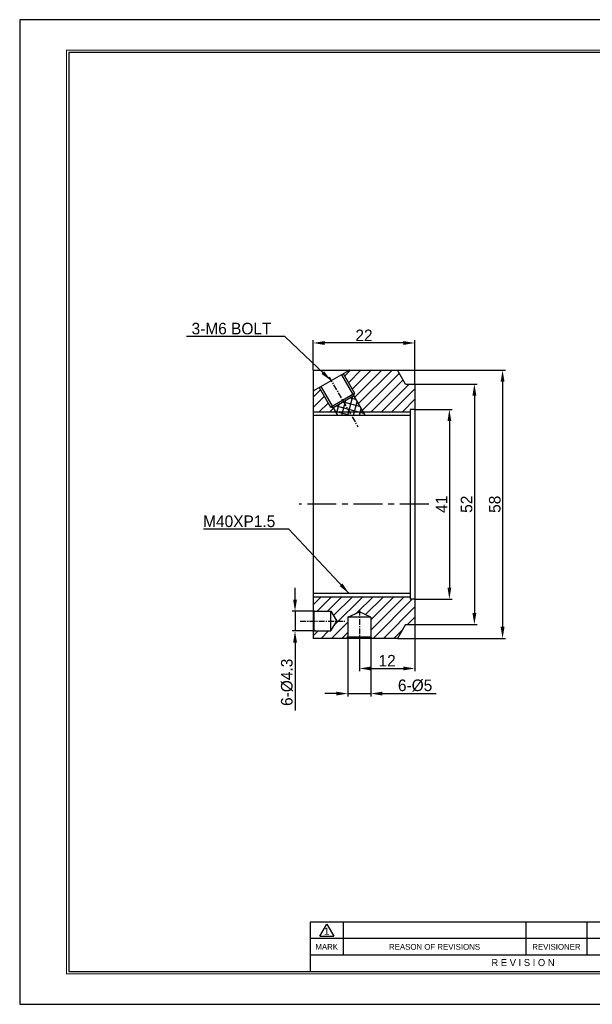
# Model space of a CAD drawing. Header units: millimetres. Extents: x -29 to 5648, y -387 to 3949.
# Tile 1 of 5: x 1049 to 1173, y 398 to 611. Entities that reach past the tile are written whole.
import ezdxf
from ezdxf.enums import TextEntityAlignment as Align

# ---------------------------------------------------------------- set-up
doc = ezdxf.new("R2010")
doc.units = ezdxf.units.MM
doc.linetypes.add('CENTER', pattern=[2, 1.25, -0.25, 0.25, -0.25])
doc.layers.get('0').update_dxf_attribs({"linetype": 'CONTINUOUS'})
doc.layers.get('Defpoints').update_dxf_attribs({"linetype": 'CONTINUOUS'})
for name, color, linetype in [('1', 1, 'CENTER'), ('5', 7, 'CONTINUOUS'), ('7', 7, 'CONTINUOUS')]:
    doc.layers.add(name, color=color, linetype=linetype)
doc.dimstyles.new('2.5', dxfattribs={"dimtxt": 2.5, "dimasz": 2.5, "dimexe": 0.6, "dimexo": 0, "dimgap": 0.4, "dimtad": 1, "dimdec": 3, "dimzin": 11, "dimdsep": 46, "dimtxsty": 'Standard', "dimcen": 0, "dimclrd": 5, "dimclre": 5, "dimclrt": 3, "dimadec": 0, "dimazin": 0, "dimtfac": 0.6, "dimtdec": 3, "dimtmove": 0, "dimatfit": 3, "dimfxl": 1.25, "dimtolj": 1, "dimtzin": 11, "dimarcsym": 0})

# ---------------------------------------------------------------- blocks, each defined once
blk = doc.blocks.new('란표제')
at = {"layer": '5', "ltscale": 0.5}
blk.add_line((80.6, 22.75), (80.6, 9.1), dxfattribs=at)
at = {"layer": '7', "color": 0}
for p, q in [((386.1, 273), (0, 273)), ((0, 273), (0, 0)), ((0, 0), (386.1, 0))]:
    blk.add_line(p, q, dxfattribs=at)
at = {"layer": '7'}
for p, q in [((208, 22.75), (80.6, 22.75)), ((83.2, 18.86), (85.15, 22.24)), ((85.15, 22.24), (87.1, 18.86)), ((89.7, 22.75), (89.7, 13.65)), ((140.4, 22.75), (140.4, 13.65)), ((157.3, 22.75), (157.3, 13.65)), ((191.1, 18.2), (80.6, 18.2)), ((83.2, 18.86), (87.1, 18.86)), ((191.1, 13.65), (80.6, 13.65))]:
    blk.add_line(p, q, dxfattribs=at)
at = {"layer": '7', "const_width": 0.325}
blk.add_lwpolyline([(377.65, 8.45), (377.65, 264.55), (13, 264.55), (13, 8.45)], close=True, dxfattribs=at)
at = {"layer": '7'}
blk.add_lwpolyline([(377, 9.1), (377, 263.9), (13.65, 263.9), (13.65, 9.1)], close=True, dxfattribs=at)
at = {"layer": '5', "ltscale": 0.5}
for tag, p, height in [('TITLE', (308.32, 31.73), 3.25), ('도번', (326.54, 20.34), 3.25), ('SCALE', (329.92, 12.42), 1.56), ('DATE', (360.13, 12.36), 1.56)]:
    blk.add_attdef(tag, p, '', height=height, dxfattribs=at)
at = {"layer": '7'}
for s, height, p in [('1', 1.95, (85.15, 20.29)), ('MARK', 1.625, (85.15, 15.93)), ('REASON OF REVISIONS', 1.625, (115.05, 15.93)), ('REVISIONER', 1.625, (148.85, 15.93)), ('R E V I S I O N', 1.95, (139.59, 11.57))]:
    blk.add_text(s, height=height, dxfattribs=at).set_placement(p, align=Align.MIDDLE_CENTER)
for tag, p in [('필렛', (233.03, 14.17)), ('모따기', (233.03, 10.79))]:
    blk.add_attdef(tag, text='', height=1.5, dxfattribs=at).set_placement(p, align=Align.MIDDLE_LEFT)
blk = doc.blocks.new('*D2215')
at = {"color": 5, "lineweight": -2, "ltscale": 5}
for p, q in [((1134.48, 526.79), (1142.55, 526.79)), ((1141.95, 524.29), (1141.95, 488.29)), ((1134.48, 485.79), (1142.55, 485.79))]:
    blk.add_line(p, q, dxfattribs=at)
at = {"color": 5}
for points in [[(1142.37, 524.29), (1141.54, 524.29), (1141.95, 526.79)], [(1141.54, 488.29), (1142.37, 488.29), (1141.95, 485.79)]]:
    blk.add_solid(points, dxfattribs=at)
at = {"layer": 'Defpoints', "color": 0}
for p in [(1134.48, 526.79), (1134.48, 485.79), (1141.95, 485.79)]:
    blk.add_point(p, dxfattribs=at)
at = {"color": 3, "ltscale": 5, "insert": (1140.27, 506.29), "char_height": 2.5, "attachment_point": 5, "rotation": 90}
blk.add_mtext('\\A1;41', dxfattribs=at)
blk = doc.blocks.new('*D2216')
at = {"color": 5, "lineweight": -2, "ltscale": 5}
for p, q in [((1134.48, 532.29), (1147.96, 532.29)), ((1147.36, 529.79), (1147.36, 482.79)), ((1134.48, 480.29), (1147.96, 480.29))]:
    blk.add_line(p, q, dxfattribs=at)
at = {"color": 5}
for points in [[(1147.78, 529.79), (1146.94, 529.79), (1147.36, 532.29)], [(1146.94, 482.79), (1147.78, 482.79), (1147.36, 480.29)]]:
    blk.add_solid(points, dxfattribs=at)
at = {"layer": 'Defpoints', "color": 0}
for p in [(1134.48, 532.29), (1134.48, 480.29), (1147.36, 480.29)]:
    blk.add_point(p, dxfattribs=at)
at = {"color": 3, "ltscale": 5, "insert": (1145.68, 506.29), "char_height": 2.5, "attachment_point": 5, "rotation": 90}
blk.add_mtext('\\A1;52', dxfattribs=at)
blk = doc.blocks.new('*D2217')
at = {"color": 5, "lineweight": -2, "ltscale": 5}
for p, q in [((1130.75, 535.29), (1154.06, 535.29)), ((1153.46, 532.79), (1153.46, 479.79)), ((1130.75, 477.29), (1154.06, 477.29))]:
    blk.add_line(p, q, dxfattribs=at)
at = {"color": 5}
for points in [[(1153.88, 532.79), (1153.04, 532.79), (1153.46, 535.29)], [(1153.04, 479.79), (1153.88, 479.79), (1153.46, 477.29)]]:
    blk.add_solid(points, dxfattribs=at)
at = {"layer": 'Defpoints', "color": 0}
for p in [(1130.75, 535.29), (1130.75, 477.29), (1153.46, 477.29)]:
    blk.add_point(p, dxfattribs=at)
at = {"color": 3, "ltscale": 5, "insert": (1151.78, 506.29), "char_height": 2.5, "attachment_point": 5, "rotation": 90}
blk.add_mtext('\\A1;58', dxfattribs=at)
blk = doc.blocks.new('*D2218')
at = {"color": 5, "lineweight": -2, "ltscale": 5}
for p, q in [((1112.48, 535.29), (1112.48, 541.77)), ((1131.98, 541.17), (1114.98, 541.17)), ((1134.48, 532.29), (1134.48, 541.77))]:
    blk.add_line(p, q, dxfattribs=at)
at = {"color": 5}
for points in [[(1114.98, 541.59), (1114.98, 540.75), (1112.48, 541.17)], [(1131.98, 540.75), (1131.98, 541.59), (1134.48, 541.17)]]:
    blk.add_solid(points, dxfattribs=at)
at = {"layer": 'Defpoints', "color": 0}
for p in [(1112.48, 541.17), (1112.48, 535.29), (1134.48, 532.29)]:
    blk.add_point(p, dxfattribs=at)
at = {"color": 3, "ltscale": 5, "insert": (1123.48, 542.82), "char_height": 2.5, "attachment_point": 5}
blk.add_mtext('\\A1;22', dxfattribs=at)
blk = doc.blocks.new('*D2219')
at = {"color": 5, "lineweight": -2, "ltscale": 5}
for p, q in [((1134.48, 480.29), (1134.48, 470.18)), ((1122.48, 476.08), (1122.48, 470.18)), ((1124.98, 470.78), (1131.98, 470.78))]:
    blk.add_line(p, q, dxfattribs=at)
at = {"color": 5}
for points in [[(1124.98, 471.19), (1124.98, 470.36), (1122.48, 470.78)], [(1131.98, 470.36), (1131.98, 471.19), (1134.48, 470.78)]]:
    blk.add_solid(points, dxfattribs=at)
at = {"layer": 'Defpoints', "color": 0}
for p in [(1134.48, 480.29), (1122.48, 476.08), (1134.48, 470.78)]:
    blk.add_point(p, dxfattribs=at)
at = {"color": 3, "ltscale": 5, "insert": (1128.48, 472.46), "char_height": 2.5, "attachment_point": 5}
blk.add_mtext('\\A1;12', dxfattribs=at)
blk = doc.blocks.new('*D2220')
at = {"color": 5, "lineweight": -2, "ltscale": 5}
for p, q in [((1119.98, 477.63), (1119.98, 464.75)), ((1124.98, 477.63), (1124.98, 464.75)), ((1117.48, 465.35), (1114.98, 465.35)), ((1119.98, 465.35), (1124.98, 465.35)), ((1127.48, 465.35), (1139.11, 465.35))]:
    blk.add_line(p, q, dxfattribs=at)
at = {"color": 5}
for points in [[(1117.48, 464.93), (1117.48, 465.77), (1119.98, 465.35)], [(1127.48, 465.77), (1127.48, 464.93), (1124.98, 465.35)]]:
    blk.add_solid(points, dxfattribs=at)
at = {"layer": 'Defpoints', "color": 0}
for p in [(1119.98, 477.63), (1124.98, 477.63), (1124.98, 465.35)]:
    blk.add_point(p, dxfattribs=at)
at = {"color": 3, "ltscale": 5, "insert": (1134.54, 467.09), "char_height": 2.5, "attachment_point": 5}
blk.add_mtext('\\A1;6-%%C5', dxfattribs=at)
blk = doc.blocks.new('*D2221')
at = {"color": 5, "lineweight": -2, "ltscale": 5}
for p, q in [((1108.56, 485.69), (1108.56, 488.19)), ((1112.71, 483.19), (1107.96, 483.19)), ((1108.56, 483.19), (1108.56, 478.89)), ((1112.71, 478.89), (1107.96, 478.89)), ((1108.56, 476.39), (1108.56, 461.66))]:
    blk.add_line(p, q, dxfattribs=at)
at = {"color": 5}
for points in [[(1108.15, 485.69), (1108.98, 485.69), (1108.56, 483.19)], [(1108.98, 476.39), (1108.15, 476.39), (1108.56, 478.89)]]:
    blk.add_solid(points, dxfattribs=at)
at = {"layer": 'Defpoints', "color": 0}
for p in [(1112.71, 483.19), (1108.56, 478.89), (1112.71, 478.89)]:
    blk.add_point(p, dxfattribs=at)
at = {"color": 3, "ltscale": 5, "insert": (1106.82, 467.78), "char_height": 2.5, "attachment_point": 5, "rotation": 90}
blk.add_mtext('\\A1;6-%%C4.3', dxfattribs=at)

msp = doc.modelspace()

# ---------------------------------------------------------------- hatches: boundary and pattern name
at = {"ltscale": 5, "transparency": 33554687}
h = msp.add_hatch(dxfattribs=at)
h.set_pattern_fill('ANSI31', color=5, scale=0.5, style=0)
h.set_pattern_definition([(45, (-389.1088, 94.2608), (-1.122532, 1.122532), [])])
h.paths.add_polyline_path([(1134.4786, 532.2908), (1132.4786, 532.2908), (1130.7466, 535.2908), (1120.3733, 535.2908, 0.1316525), (1120.1858, 535.2406), (1118.9738, 534.5408), (1121.4113, 530.3189), (1121.2741, 529.8067), (1121.2466, 529.7042), (1123.2173, 526.2908), (1133.4786, 526.2908), (1133.4786, 526.7908), (1134.4786, 526.7908)])
h.paths.add_polyline_path([(1117.3284, 526.2908), (1116.7924, 527.2192), (1116.7274, 527.1817), (1116.2152, 527.3189), (1113.7777, 531.5408), (1112.6661, 530.8991, 0.26794919), (1112.4786, 530.5743), (1112.4786, 526.2908)])
h.paths.add_polyline_path([(1112.4786, 477.2908), (1119.7006, 477.2908), (1119.9786, 477.6272), (1119.9786, 481.9021), (1122.4786, 483.033), (1124.9786, 481.9021), (1124.9786, 477.6272), (1125.2566, 477.2908), (1130.7466, 477.2908), (1132.4786, 480.2908), (1134.4786, 480.2908), (1134.4786, 485.7908), (1133.4786, 485.7908), (1133.4786, 486.2908), (1112.4786, 486.2908), (1112.4786, 483.3806), (1112.7113, 483.1908), (1116.336, 483.1908), (1117.6235, 481.0408), (1116.336, 478.8908), (1112.7113, 478.8908), (1112.4786, 478.701)])
h = msp.add_hatch()
h.set_pattern_fill('ANSI37', color=256, scale=9.75, angle=30, style=0)
h.set_pattern_definition([(75, (974.7751, 346.2948), (-1.177222, 0.315436), []), (165, (974.7751, 346.2948), (-0.315436, -1.177222), [])])
h.paths.add_polyline_path([(1117.7614, 525.5408), (1120.7059, 525.5408), (1119.0007, 528.4942), (1116.7924, 527.2192)])
h.paths.add_polyline_path([(1120.7059, 525.5408), (1123.6504, 525.5408), (1121.2091, 529.7692), (1119.0007, 528.4942)])

# ---------------------------------------------------------------- linework, layer by layer
for p, q in [((1112.4786, 535.2908), (1112.4786, 477.2908)), ((1112.4786, 535.2908), (1130.7466, 535.2908)), ((1112.6661, 530.8991), (1120.1858, 535.2406)), ((1118.9738, 534.5408), (1121.4113, 530.3189)), ((1132.4786, 532.2908), (1130.7466, 535.2908)), ((1118.5841, 534.3158), (1123.6504, 525.5408)), ((1113.7777, 531.5408), (1116.2152, 527.3189)), ((1114.1674, 531.7658), (1117.7614, 525.5408)), ((1116.2152, 527.3189), (1121.4113, 530.3189)), ((1121.2741, 529.8067), (1121.4113, 530.3189)), ((1132.4786, 532.2908), (1134.4786, 532.2908)), ((1134.4786, 532.2908), (1134.4786, 480.2908)), ((1116.7274, 527.1817), (1121.2741, 529.8067)), ((1112.4786, 526.2908), (1133.4786, 526.2908)), ((1116.7274, 527.1817), (1116.2152, 527.3189)), ((1133.4786, 526.7908), (1133.4786, 485.7908)), ((1112.4786, 525.5408), (1133.4786, 525.5408)), ((1112.4786, 487.0408), (1133.4786, 487.0408)), ((1112.4786, 486.2908), (1133.4786, 486.2908)), ((1112.4786, 483.3806), (1112.7113, 483.1908)), ((1112.7113, 483.1908), (1116.336, 483.1908)), ((1112.7113, 478.8908), (1112.7113, 483.1908)), ((1116.3346, 483.1931), (1117.6235, 481.0408)), ((1116.336, 478.8908), (1116.336, 483.1908)), ((1119.9786, 481.9021), (1122.4786, 483.033)), ((1119.9786, 481.9021), (1119.9786, 477.6272)), ((1124.9786, 481.9021), (1119.9786, 481.9021)), ((1124.9786, 481.9021), (1122.4786, 483.033)), ((1124.9786, 481.9021), (1124.9786, 477.6272)), ((1116.336, 478.8908), (1117.6235, 481.0408)), ((1132.4786, 480.2908), (1130.7466, 477.2908)), ((1132.4786, 480.2908), (1134.4786, 480.2908)), ((1112.4786, 478.701), (1112.7113, 478.8908)), ((1130.7466, 477.2908), (1112.4786, 477.2908)), ((1112.7113, 478.8908), (1116.336, 478.8908)), ((1119.7006, 477.2908), (1119.9786, 477.6272)), ((1119.9786, 477.6272), (1124.9786, 477.6272)), ((1125.2566, 477.2908), (1124.9786, 477.6272))]:
    msp.add_line(p, q)
at = {"ltscale": 5}
for p, q in [((1134.4786, 526.7908), (1133.4786, 526.7908)), ((1134.4786, 485.7908), (1133.4786, 485.7908))]:
    msp.add_line(p, q, dxfattribs=at)
for centre, start, end in [((1120.3733, 534.9158), 90, 120), ((1112.8536, 530.5743), 120, 180)]:
    msp.add_arc(centre, 0.375, start, end)
for p in [(1112.7113, 483.1908), (1112.7113, 478.8908), (1119.9786, 477.6272), (1124.9786, 477.6272)]:
    msp.add_point(p)
at = {"layer": '1'}
for p, q in [((1115.9126, 533.843), (1122.1324, 523.07)), ((1122.4786, 483.4549), (1122.4786, 476.0766)), ((1109.7063, 481.0408), (1119.3446, 481.0408))]:
    msp.add_line(p, q, dxfattribs=at)
at = {"layer": '1', "ltscale": 5}
msp.add_line((1137.4786, 506.2908), (1109.4786, 506.2908), dxfattribs=at)

# ---------------------------------------------------------------- block references
at = {"ltscale": 5, "xscale": 0.78, "yscale": 0.78, "zscale": 0.78}
msp.add_blockref('란표제', (1049.002, 398.1485), dxfattribs=at)

# ---------------------------------------------------------------- texts
at = {"color": 3, "ltscale": 5, "char_height": 2.5, "attachment_point": 9}
for s, insert in [('3-M6 BOLT', (1103.4604, 543.0066)), ('M40XP1.5', (1104.2953, 501.3262))]:
    msp.add_mtext(s, dxfattribs=dict(at, insert=insert))

# ---------------------------------------------------------------- dimensions: what is measured, and where the dimension line sits
at = {"ltscale": 5}
for base, p1, p2, picture, middle in [((1112.4786, 541.1706), (1134.4786, 532.2908), (1112.4786, 535.2908), '*D2218', (1123.4786, 542.8239)), ((1134.4786, 470.7772), (1122.4786, 476.0766), (1134.4786, 480.2908), '*D2219', (1128.4786, 472.4622))]:
    dim = msp.add_linear_dim(base=base, p1=p1, p2=p2, dimstyle='2.5', dxfattribs=at)
    dim.commit()
    dim.dimension.update_dxf_attribs({"geometry": picture, "text_midpoint": middle})
for base, p1, p2, picture, middle in [((1153.4597, 477.2908), (1130.7466, 535.2908), (1130.7466, 477.2908), '*D2217', (1151.778, 506.2908)), ((1147.3612, 480.2908), (1134.4786, 532.2908), (1134.4786, 480.2908), '*D2216', (1145.6796, 506.2908)), ((1141.9532, 485.7908), (1134.4786, 526.7908), (1134.4786, 485.7908), '*D2215', (1140.2682, 506.2908))]:
    dim = msp.add_linear_dim(base=base, p1=p1, p2=p2, angle=90, dimstyle='2.5', dxfattribs=at)
    dim.commit()
    dim.dimension.update_dxf_attribs({"geometry": picture, "text_midpoint": middle})
dim = msp.add_linear_dim(base=(1108.5636, 478.8908), p1=(1112.7113, 483.1908), p2=(1112.7113, 478.8908), angle=90, text='6-%%C<>', dimstyle='2.5', dxfattribs=at)
dim.commit()
dim.dimension.update_dxf_attribs({"geometry": '*D2221', "text_midpoint": (1106.8171, 467.7751)})
dim = msp.add_linear_dim(base=(1124.9786, 465.3488), p1=(1119.9786, 477.6272), p2=(1124.9786, 477.6272), text='6-%%C<>', dimstyle='2.5', dxfattribs=at)
dim.commit()
dim.dimension.update_dxf_attribs({"geometry": '*D2220', "text_midpoint": (1134.5447, 467.0936)})

# ---------------------------------------------------------------- leaders
at = {"ltscale": 5, "annotation_type": 0, "has_hookline": 1, "hookline_direction": 1}
for points, text_width in [([(1116.3757, 533.0408), (1106.3604, 542.6066), (1103.8604, 542.6066)], 18.3755), ([(1120.229, 487.0408), (1107.1953, 500.9262), (1104.6953, 500.9262)], 15.5126)]:
    msp.add_leader(points, dimstyle='2.5', dxfattribs=dict(at, text_width=text_width))

doc.saveas('drawing.dxf')
